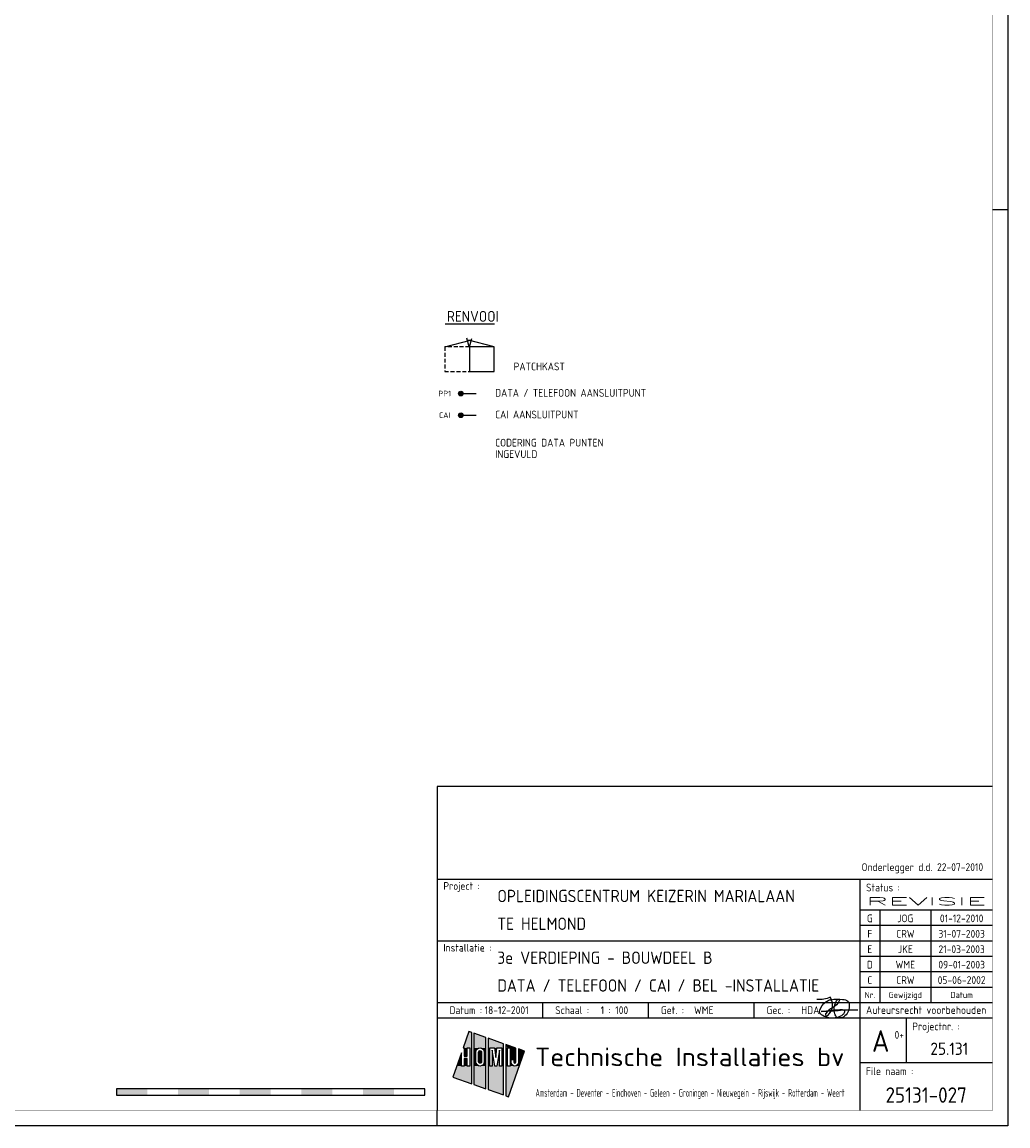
# Model space of a CAD drawing. Header units: millimetres. Extents: x 94282 to 245614, y 190 to 84290.
# Tile 13 of 18: x 213658 to 245614, y 190 to 35958. Entities that reach past the tile are written whole.
import ezdxf
from ezdxf.enums import TextEntityAlignment as Align

# ---------------------------------------------------------------- set-up
doc = ezdxf.new("R2010")
doc.units = ezdxf.units.MM
doc.header["$LTSCALE"] = 100
doc.linetypes.add('HIDDEN', pattern=[9.525, 6.35, -3.175])
doc.layers.get('0').update_dxf_attribs({"linetype": 'CONTINUOUS'})
for name, color, linetype in [('02-61-50-lijn050', 90, 'CONTINUOUS'), ('EB6431--_ATTRIB', 2, 'CONTINUOUS'), ('EB6441--_ATTRIB', 2, 'CONTINUOUS'), ('EL6431--_CCTV', 3, 'CONTINUOUS'), ('LIJN025', 10, 'CONTINUOUS'), ('LIJN035', 50, 'CONTINUOUS'), ('LIJN050', 90, 'CONTINUOUS'), ('SCHAALBALK', 10, 'CONTINUOUS'), ('TEKST18', 210, 'CONTINUOUS'), ('TEKST25', 10, 'CONTINUOUS'), ('TEKST35', 50, 'CONTINUOUS'), ('TEKST50', 90, 'CONTINUOUS'), ('TEKST70', 130, 'CONTINUOUS')]:
    doc.layers.add(name, color=color, linetype=linetype)
doc.styles.add('1_8', font='ISO', dxfattribs={"height": 1.8})
doc.styles.add('HELV', font='ISO.SHX')
doc.styles.add('ISO', font='ISO.SHX')
doc.styles.add('MAATVOERING', font='iso.shx')
doc.styles.add('ROMAND', font='romand')
doc.styles.get("Standard").update_dxf_attribs({"font": 'iso.shx'})

# ---------------------------------------------------------------- blocks, each defined once
blk = doc.blocks.new('A0-GE')
at = {"layer": 'LIJN025'}
for p, q in [((1495, 297), (1500, 297)), ((1315, 80), (1495, 80)), ((1452, 80), (1452, 5)), ((1452, 70), (1495, 70)), ((1458.5, 70), (1458.5, 40)), ((1475, 70), (1475, 40)), ((1452, 65), (1495, 65)), ((1315, 60), (1452, 60)), ((1452, 60), (1495, 60)), ((1452, 55), (1495, 55)), ((1452, 50), (1495, 50)), ((1452, 45), (1495, 45)), ((1315, 40), (1495, 40)), ((1349.25, 35), (1349.25, 40)), ((1383.5, 35), (1383.5, 40)), ((1417.75, 35), (1417.75, 40)), ((1315, 35), (1495, 35)), ((1467, 35), (1467, 20.5)), ((1325.28, 30.55), (1323.44, 25.28)), ((1326.23, 30.22), (1325.28, 30.55)), ((1326.23, 13.64), (1326.23, 30.22)), ((1330.81, 28.62), (1326.85, 30)), ((1326.85, 30), (1326.85, 13.42)), ((1330.81, 12.03), (1330.81, 28.62)), ((1323.44, 25.28), (1323.78, 25.28)), ((1323.78, 25.28), (1323.78, 22.62)), ((1324.68, 25.28), (1325.58, 25.28)), ((1324.68, 22.62), (1324.68, 25.28)), ((1325.58, 25.28), (1325.58, 19.41)), ((1327.9, 24.86), (1328.35, 25.18)), ((1328.35, 25.18), (1328.88, 25.28)), ((1328.88, 25.28), (1329.41, 25.18)), ((1329.41, 25.18), (1329.85, 24.88)), ((1336.53, 26.61), (1331.49, 28.38)), ((1331.49, 28.38), (1331.49, 11.8)), ((1332.1, 19.41), (1332.1, 25.28)), ((1332.1, 25.28), (1333.62, 25.28)), ((1333.62, 25.28), (1334, 22.14)), ((1334, 22.14), (1334.38, 25.28)), ((1334.38, 25.28), (1335.92, 25.28)), ((1335.92, 25.28), (1335.92, 19.41)), ((1336.53, 10.03), (1336.53, 26.61)), ((1340.46, 25.24), (1337.21, 26.37)), ((1337.21, 26.37), (1337.21, 9.79)), ((1337.81, 19.41), (1337.81, 25.28)), ((1337.81, 25.28), (1338.69, 25.28)), ((1338.69, 25.28), (1338.69, 19.41)), ((1340.46, 20.62), (1340.46, 25.24)), ((1322.88, 23.67), (1320.11, 15.78)), ((1322.88, 19.41), (1322.88, 23.67)), ((1323.78, 22.62), (1324.68, 22.62)), ((1324.68, 21.86), (1323.78, 21.86)), ((1323.78, 21.86), (1323.78, 19.41)), ((1324.68, 19.41), (1324.68, 21.86)), ((1327.51, 23.91), (1327.61, 24.43)), ((1327.51, 20.8), (1327.51, 23.91)), ((1327.61, 24.43), (1327.9, 24.86)), ((1328.39, 23.89), (1328.46, 24.14)), ((1328.39, 20.81), (1328.39, 23.89)), ((1328.46, 24.14), (1328.63, 24.32)), ((1328.63, 24.32), (1328.89, 24.39)), ((1328.89, 24.39), (1329.13, 24.32)), ((1329.13, 24.32), (1329.31, 24.14)), ((1329.31, 24.14), (1329.38, 23.89)), ((1329.38, 23.89), (1329.38, 20.81)), ((1329.85, 24.88), (1330.14, 24.45)), ((1330.14, 24.45), (1330.25, 23.91)), ((1330.25, 23.91), (1330.25, 20.8)), ((1333.72, 19.41), (1332.87, 24.56)), ((1332.87, 24.56), (1332.87, 19.41)), ((1335.15, 24.56), (1334.29, 19.41)), ((1335.15, 19.41), (1335.15, 24.56)), ((1338.14, 9.47), (1343.31, 24.24)), ((1339.02, 20.61), (1339.02, 21.54)), ((1339.02, 21.54), (1339.88, 21.54)), ((1339.88, 21.54), (1339.88, 20.62)), ((1343.31, 24.24), (1341.31, 24.94)), ((1341.31, 24.94), (1341.31, 20.61)), ((1323.78, 19.41), (1322.88, 19.41)), ((1325.58, 19.41), (1324.68, 19.41)), ((1327.61, 20.28), (1327.51, 20.8)), ((1327.91, 19.82), (1327.61, 20.28)), ((1328.37, 19.52), (1327.91, 19.82)), ((1328.91, 19.41), (1328.37, 19.52)), ((1328.45, 20.57), (1328.39, 20.81)), ((1328.64, 20.38), (1328.45, 20.57)), ((1328.89, 20.32), (1328.64, 20.38)), ((1329.14, 20.38), (1328.89, 20.32)), ((1329.43, 19.53), (1328.91, 19.41)), ((1329.32, 20.56), (1329.14, 20.38)), ((1329.38, 20.81), (1329.32, 20.56)), ((1329.86, 19.83), (1329.43, 19.53)), ((1330.15, 20.26), (1329.86, 19.83)), ((1330.25, 20.8), (1330.15, 20.26)), ((1332.87, 19.41), (1332.1, 19.41)), ((1334.29, 19.41), (1333.72, 19.41)), ((1335.92, 19.41), (1335.15, 19.41)), ((1338.69, 19.41), (1337.81, 19.41)), ((1339.09, 20.16), (1339.02, 20.61)), ((1339.34, 19.76), (1339.09, 20.16)), ((1339.7, 19.5), (1339.34, 19.76)), ((1340.16, 19.41), (1339.7, 19.5)), ((1339.88, 20.62), (1339.97, 20.41)), ((1339.97, 20.41), (1340.17, 20.33)), ((1340.61, 19.5), (1340.16, 19.41)), ((1340.17, 20.33), (1340.37, 20.41)), ((1340.37, 20.41), (1340.46, 20.62)), ((1340.99, 19.77), (1340.61, 19.5)), ((1341.24, 20.17), (1340.99, 19.77)), ((1341.31, 20.61), (1341.24, 20.17)), ((1452, 20.5), (1495, 20.5)), ((1320.11, 15.78), (1326.23, 13.64)), ((1326.85, 13.42), (1330.81, 12.03)), ((1331.49, 11.8), (1336.53, 10.03)), ((1337.21, 9.79), (1338.14, 9.47)), ((1315, 0), (1315, 5))]:
    blk.add_line(p, q, dxfattribs=at)
blk.add_lwpolyline([(1500, 841), (1500, 0), (311, 0), (311, 841)], close=True, dxfattribs=at)
for points in [[(1323.44, 25.28), (1325.28, 30.55), (1326.23, 25.28), (1326.23, 30.22)], [(1326.85, 25.28), (1326.85, 30), (1330.81, 25.28), (1330.81, 28.62)], [(1323.78, 22.62), (1323.78, 25.28), (1324.68, 22.62), (1324.68, 25.28)], [(1325.58, 19.41), (1325.58, 25.28), (1326.23, 19.41), (1326.23, 25.28)], [(1326.85, 23.91), (1326.85, 25.28), (1327.51, 23.91), (1327.61, 24.43)], [(1327.61, 24.43), (1326.85, 25.28), (1327.9, 24.86), (1326.85, 25.28)], [(1327.9, 24.86), (1326.85, 25.28), (1328.35, 25.18), (1326.85, 25.28)], [(1328.35, 25.18), (1326.85, 25.28), (1328.88, 25.28), (1326.85, 25.28)], [(1329.41, 25.18), (1328.88, 25.28), (1329.41, 25.18), (1330.81, 25.28)], [(1329.85, 24.88), (1329.41, 25.18), (1329.85, 24.88), (1330.81, 25.28)], [(1330.14, 24.45), (1329.85, 24.88), (1330.14, 24.45), (1330.81, 25.28)], [(1330.25, 23.91), (1330.14, 24.45), (1330.81, 23.91), (1330.81, 25.28)], [(1331.49, 25.28), (1331.49, 28.38), (1336.53, 25.28), (1336.53, 26.61)], [(1331.49, 19.41), (1331.49, 25.28), (1332.1, 19.41), (1332.1, 25.28)], [(1334, 22.14), (1333.62, 25.28), (1334, 22.14), (1334.38, 25.28)], [(1335.92, 19.41), (1335.92, 25.28), (1336.53, 19.41), (1336.53, 25.28)], [(1337.21, 19.41), (1337.21, 26.37), (1337.81, 19.41), (1337.81, 25.28)], [(1337.81, 25.28), (1337.21, 26.37), (1338.69, 25.28), (1337.21, 26.37)], [(1338.69, 25.28), (1337.21, 26.37), (1340.46, 25.24), (1337.21, 26.37)], [(1338.69, 25.24), (1338.69, 25.28), (1340.46, 25.24)], [(1338.69, 21.54), (1338.69, 25.24), (1340.46, 21.54), (1340.46, 25.24)], [(1321.39, 19.41), (1322.88, 23.67), (1322.88, 19.41), (1322.88, 23.67)], [(1323.78, 19.41), (1323.78, 21.86), (1324.68, 19.41), (1324.68, 21.86)], [(1326.85, 20.8), (1326.85, 23.91), (1327.51, 20.8), (1327.51, 23.91)], [(1328.39, 23.89), (1328.46, 24.14), (1329.38, 23.89), (1329.31, 24.14)], [(1328.39, 20.81), (1328.39, 23.89), (1329.38, 20.81), (1329.38, 23.89)], [(1328.46, 24.14), (1328.63, 24.32), (1329.31, 24.14), (1329.13, 24.32)], [(1328.63, 24.32), (1328.89, 24.39), (1329.13, 24.32), (1328.89, 24.39)], [(1330.25, 20.8), (1330.25, 23.91), (1330.81, 20.8), (1330.81, 23.91)], [(1332.87, 19.41), (1332.87, 24.56), (1333.72, 19.41), (1332.87, 24.56)], [(1334.29, 19.41), (1335.15, 24.56), (1335.15, 19.41), (1335.15, 24.56)], [(1338.69, 19.41), (1338.69, 21.54), (1339.02, 20.61), (1339.02, 21.54)], [(1339.02, 20.61), (1339.02, 21.54), (1339.09, 20.16), (1339.02, 20.61)], [(1339.88, 20.62), (1339.88, 21.54), (1339.97, 20.41), (1339.88, 21.54)], [(1339.97, 20.41), (1339.88, 21.54), (1340.17, 20.33), (1339.88, 21.54)], [(1340.17, 20.33), (1339.88, 21.54), (1340.37, 20.41), (1339.88, 21.54)], [(1340.37, 20.41), (1339.88, 21.54), (1340.46, 20.62), (1339.88, 21.54)], [(1340.46, 20.62), (1339.88, 21.54), (1340.46, 20.62), (1340.46, 21.54)], [(1341.31, 20.61), (1341.31, 24.94), (1342.04, 20.61), (1343.31, 24.24)], [(1320.11, 15.78), (1321.39, 19.41), (1326.23, 13.64), (1326.23, 19.41)], [(1326.85, 19.41), (1326.85, 20.8), (1326.85, 19.41), (1327.51, 20.8)], [(1326.85, 19.41), (1327.51, 20.8), (1326.85, 19.41), (1327.61, 20.28)], [(1326.85, 19.41), (1327.61, 20.28), (1326.85, 19.41), (1327.91, 19.82)], [(1326.85, 19.41), (1327.91, 19.82), (1326.85, 19.41), (1328.37, 19.52)], [(1326.85, 19.41), (1328.37, 19.52), (1326.85, 19.41), (1328.91, 19.41)], [(1326.85, 13.42), (1326.85, 19.41), (1330.81, 12.03), (1330.81, 19.41)], [(1328.45, 20.57), (1328.39, 20.81), (1329.32, 20.56), (1329.38, 20.81)], [(1328.64, 20.38), (1328.45, 20.57), (1329.14, 20.38), (1329.32, 20.56)], [(1328.89, 20.32), (1328.64, 20.38), (1328.89, 20.32), (1329.14, 20.38)], [(1328.91, 19.41), (1329.43, 19.53), (1328.91, 19.41), (1330.81, 19.41)], [(1329.43, 19.53), (1329.86, 19.83), (1329.43, 19.53), (1330.81, 19.41)], [(1329.86, 19.83), (1330.15, 20.26), (1329.86, 19.83), (1330.81, 19.41)], [(1330.81, 19.41), (1330.15, 20.26), (1330.81, 20.8), (1330.25, 20.8)], [(1331.49, 11.8), (1331.49, 19.41), (1336.53, 10.03), (1336.53, 19.41)], [(1337.21, 9.79), (1337.21, 19.41), (1338.14, 9.47), (1341.62, 19.41)], [(1338.69, 19.41), (1339.02, 20.61), (1338.69, 19.41), (1339.09, 20.16)], [(1338.69, 19.41), (1339.09, 20.16), (1338.69, 19.41), (1339.34, 19.76)], [(1338.69, 19.41), (1339.34, 19.76), (1338.69, 19.41), (1339.7, 19.5)], [(1338.69, 19.41), (1339.7, 19.5), (1338.69, 19.41), (1340.16, 19.41)], [(1340.16, 19.41), (1341.62, 19.41), (1340.61, 19.5), (1341.62, 19.41)], [(1341.62, 19.41), (1340.61, 19.5), (1341.62, 19.41), (1340.99, 19.77)], [(1341.62, 19.41), (1340.99, 19.77), (1342.04, 20.61), (1341.24, 20.17)], [(1341.24, 20.17), (1341.31, 20.61), (1341.24, 20.17), (1342.04, 20.61)]]:
    blk.add_solid(points, dxfattribs=at)
at = {"layer": 'LIJN050'}
for p, q in [((1495, 110), (1315, 110)), ((1315, 110), (1315, 5))]:
    blk.add_line(p, q, dxfattribs=at)
at = {"layer": 'LIJN050', "const_width": 0.2}
blk.add_lwpolyline([(1495, 836), (336, 836), (336, 5), (1495, 5)], close=True, dxfattribs=at)
at = {"layer": 'SCHAALBALK'}
for p, q in [((1211, 12), (1211, 10)), ((1311, 12), (1211, 12)), ((1311, 10), (1311, 12)), ((1211, 10), (1311, 10))]:
    blk.add_line(p, q, dxfattribs=at)
for points in [[(1211, 10), (1211, 12), (1221, 10), (1221, 12)], [(1231, 10), (1231, 12), (1241, 10), (1241, 12)], [(1251, 10), (1251, 12), (1261, 10), (1261, 12)], [(1271, 10), (1271, 12), (1281, 10), (1281, 12)], [(1291, 10), (1291, 12), (1301, 10), (1301, 12)]]:
    blk.add_solid(points, dxfattribs=at)
at = {"layer": 'TEKST18', "style": 'ISO'}
for s, p in [('Nr.', (1455.25, 41.43)), ('Gewijzigd', (1466.75, 41.43)), ('Datum', (1485, 41.43))]:
    blk.add_text(s, height=2, dxfattribs=at).set_placement(p, align=Align.CENTER)
at = {"layer": 'TEKST18', "style": 'ISO', "width": 0.67468}
blk.add_text('Amsterdam - Deventer - Eindhoven - Geleen - Groningen - Nieuwegein - Rijswijk - Rotterdam - Weert', height=2.5, dxfattribs=at).set_placement((1346.88, 9.47), (1447, 9.47), align=Align.FIT)
at = {"layer": 'TEKST25', "style": 'ISO'}
for s, p in [('Project :', (1317, 76.5)), ('Status :', (1454, 76)), ('Installatie :', (1317, 56.5)), ('Datum :', (1319, 36.25)), ('Schaal :', (1353.25, 36.25)), ('Get. :', (1387.5, 36.25)), ('Gec. :', (1421.75, 36.25)), ('Projectnr. :', (1469, 31)), ('File naam :', (1454, 16.5))]:
    blk.add_text(s, height=2.5, dxfattribs=at).set_placement(p)
at = {"layer": 'TEKST25', "style": 'ISO', "width": 1.015814}
blk.add_text('Auteursrecht voorbehouden', height=2.5, dxfattribs=at).set_placement((1454, 36.3), (1493, 36.3), align=Align.FIT)
at = {"layer": 'TEKST25', "style": 'ROMAND', "width": 2.899115}
blk.add_attdef('STATUS', text='', height=2.5, dxfattribs=at).set_placement((1454, 71.5), (1493, 71.5), align=Align.FIT)
at = {"layer": 'TEKST25', "style": 'ISO'}
for tag, p in [('E', (1455.25, 66)), ('NAAM-E', (1466.75, 66)), ('DATUM-E', (1485, 66)), ('D', (1455.25, 61)), ('NAAM-D', (1466.75, 61)), ('DATUM-D', (1485, 61)), ('C', (1455.25, 56)), ('NAAM-C', (1466.75, 56)), ('DATUM-C', (1485, 56)), ('B', (1455.25, 51)), ('NAAM-B', (1466.75, 51)), ('DATUM-B', (1485, 51)), ('A', (1455.25, 46)), ('NAAM-A', (1466.75, 46)), ('DATUM-A', (1485, 46))]:
    blk.add_attdef(tag, text='', height=2.5, dxfattribs=at).set_placement(p, align=Align.CENTER)
for tag, p in [('DATUM', (1332.75, 36.25)), ('SCHAAL', (1368, 36.25)), ('GETEKEND', (1398.25, 36.25)), ('GECONTOL.', (1433, 36.25)), ('FORMAAT', (1463.25, 28.25))]:
    blk.add_attdef(tag, p, '', height=2.5, dxfattribs=at)
at = {"layer": 'TEKST35', "style": 'ISO'}
for tag, p in [('PROJECT', (1334.5, 72.5)), ('PLAATS', (1334.5, 63.5)), ('INSTALLATIE-REGEL1', (1334.5, 52.5)), ('INSTALLATIE-REGEL2', (1334.5, 43.5))]:
    blk.add_attdef(tag, p, '', height=4, dxfattribs=at)
blk.add_attdef('PROJ.NR.', text='', height=4, dxfattribs=at).set_placement((1481, 23), align=Align.CENTER)
at = {"layer": 'TEKST50', "style": 'HELV', "width": 1.169753}
blk.add_text('Technische Installaties bv', height=6, dxfattribs=at).set_placement((1346.72, 19.36), (1446.99, 19.36), align=Align.FIT)
at = {"layer": 'TEKST50', "style": 'ISO'}
blk.add_attdef('FILE-NAAM', text='', height=5, dxfattribs=at).set_placement((1473.5, 7.5), align=Align.CENTER)
at = {"layer": 'TEKST70', "style": 'HELV'}
blk.add_text('A', height=7, dxfattribs=at).set_placement((1458.75, 24), align=Align.CENTER)
blk = doc.blocks.new('PRHDA')
at = {"layer": '02-61-50-lijn050', "color": 50, "linetype": 'ByBlock', "flags": 128}
blk.add_lwpolyline([(-70, 246, 0.043806), (-705, 234, -0.031193), (-1253, 209), (-809, 257, 0.003454), (-595, 274, -0.231177), (-497, 236, -0.175519), (-494, 194, -0.153375), (-552, 106, -0.056813), (-651, 43, -0.100205), (-852, -8, -0.16296), (-1242, 100, -0.379529), (-1301, 251, -0.14016), (-1100, 518, -0.143334), (-940, 590, -0.06258), (-558, 601, -0.12688), (-385, 542, -0.169413), (-357, 496, -0.095564), (-353, 276, -0.080055), (-384, 187, -0.126486), (-523, 35, -0.214891), (-713, 6, -0.203106), (-762, 34, -0.121177), (-821, 172, -0.121604), (-801, 453, -0.010614), (-783, 511, -0.021915), (-760, 562, -0.15615), (-707, 606, -0.050224), (-686, 611, -0.295436), (-670, 603, -0.250173), (-667, 558, -0.167384), (-891, 324, 0.121525), (-1106, 142, 0.14194), (-1116, 115, 0.153562), (-1114, 98, 0.520832), (-1040, 81, 0.362036), (-958, 675, -0.145439), (-1391, 601)], format="xyb", dxfattribs=at)
blk = doc.blocks.new('ES4X2')
for p, q in [((-0.45, 1.4), (-0.45, 2.6)), ((-0.15, 1.27), (-0.15, 2.73)), ((0, 1.25), (0, -3)), ((0.15, 1.27), (0.15, 2.73)), ((0.45, 1.4), (0.45, 2.6))]:
    blk.add_line(p, q)
blk.add_circle((0, 2), 0.75)
at = {"style": '1_8', "flags": 8}
for tag, p in [('NUMMER', (1.25, 3.5)), ('CODE', (-1.25, 3.5))]:
    blk.add_attdef(tag, text='', height=1.8, rotation=90, dxfattribs=at).set_placement(p, align=Align.MIDDLE_LEFT)
blk.add_attdef('M_CODE', text='', height=1.8, dxfattribs=at).set_placement((0, 0), align=Align.MIDDLE_CENTER)

msp = doc.modelspace()

# ---------------------------------------------------------------- linework, layer by layer
at = {"layer": 'LIJN025'}
msp.add_line((227373, 26175), (228975, 26175), dxfattribs=at)
at = {"layer": 'LIJN035', "color": 10}
for p, q in [((227359, 25430), (228189, 25650)), ((228149, 25430), (228079, 25720)), ((228959, 25430), (228129, 25650)), ((228159, 25430), (228239, 25710)), ((228959, 25430), (228159, 25430)), ((228159, 25430), (228159, 24630)), ((228959, 24630), (228959, 25430)), ((228159, 24630), (228959, 24630))]:
    msp.add_line(p, q, dxfattribs=at)
at = {"layer": 'LIJN035', "color": 10, "linetype": 'HIDDEN', "ltscale": 0.2}
for p, q in [((228159, 25430), (227359, 25430)), ((227359, 25430), (227359, 24630)), ((227359, 24630), (228159, 24630))]:
    msp.add_line(p, q, dxfattribs=at)

# ---------------------------------------------------------------- block references
ref = msp.add_blockref('A0-GE', (95614, 190), dxfattribs=dict(xscale=100, yscale=100, zscale=100))
ref.add_attrib('PROJECT', 'OPLEIDINGSCENTRUM KEIZERIN MARIALAAN', (229064, 7440), dxfattribs={"layer": 'TEKST35', "height": 400, "style": 'ISO'})
ref.add_attrib('PLAATS', 'TE HELMOND', (229064, 6540), dxfattribs={"layer": 'TEKST35', "height": 400, "style": 'ISO'})
ref.add_attrib('INSTALLATIE-REGEL1', '3e VERDIEPING - BOUWDEEL B', (229064, 5440), dxfattribs={"layer": 'TEKST35', "height": 400, "style": 'ISO'})
ref.add_attrib('INSTALLATIE-REGEL2', 'DATA / TELEFOON / CAI / BEL -INSTALLATIE', (229064, 4540), dxfattribs={"layer": 'TEKST35', "height": 400, "style": 'ISO'})
ref.add_attrib('PROJ.NR.', '25.131', dxfattribs={"layer": 'TEKST35', "height": 400, "style": 'ISO'}).set_placement((243714, 2490), align=Align.CENTER)
ref.add_attrib('FILE-NAAM', '25131-027', dxfattribs={"layer": 'TEKST50', "height": 500, "style": 'ISO'}).set_placement((242964, 940), align=Align.CENTER)
ref.add_attrib('DATUM', '18-12-2001', (228651, 3815), dxfattribs={"layer": 'TEKST25', "height": 250, "style": 'ISO'})
ref.add_attrib('SCHAAL', '1 : 100', (232414, 3815), dxfattribs={"layer": 'TEKST25', "height": 250, "style": 'ISO'})
ref.add_attrib('GETEKEND', 'WME', (235439, 3815), dxfattribs={"layer": 'TEKST25', "height": 250, "style": 'ISO'})
ref.add_attrib('GECONTOL.', 'HDA', (238914, 3815), dxfattribs={"layer": 'TEKST25', "height": 250, "style": 'ISO'})
ref.add_attrib('STATUS', 'REVISIE', dxfattribs={"layer": 'TEKST25', "height": 250, "style": 'ROMAND', "width": 2.899115}).set_placement((241014, 7340), (244914, 7340), align=Align.FIT)
ref.add_attrib('FORMAAT', '0+', (241939, 3015), dxfattribs={"layer": 'TEKST25', "height": 250, "style": 'ISO'})
ref.add_attrib('A', 'C', dxfattribs={"layer": 'TEKST25', "height": 250, "style": 'ISO'}).set_placement((241139, 4790), align=Align.CENTER)
ref.add_attrib('NAAM-A', 'CRW', dxfattribs={"layer": 'TEKST25', "height": 250, "style": 'ISO'}).set_placement((242289, 4790), align=Align.CENTER)
ref.add_attrib('DATUM-A', '05-06-2002', dxfattribs={"layer": 'TEKST25', "height": 250, "style": 'ISO'}).set_placement((244114, 4790), align=Align.CENTER)
ref.add_attrib('B', 'D', dxfattribs={"layer": 'TEKST25', "height": 250, "style": 'ISO'}).set_placement((241139, 5290), align=Align.CENTER)
ref.add_attrib('NAAM-B', 'WME', dxfattribs={"layer": 'TEKST25', "height": 250, "style": 'ISO'}).set_placement((242289, 5290), align=Align.CENTER)
ref.add_attrib('DATUM-B', '09-01-2003', dxfattribs={"layer": 'TEKST25', "height": 250, "style": 'ISO'}).set_placement((244114, 5290), align=Align.CENTER)
ref.add_attrib('C', 'E', dxfattribs={"layer": 'TEKST25', "height": 250, "style": 'ISO'}).set_placement((241139, 5790), align=Align.CENTER)
ref.add_attrib('NAAM-C', 'JKE', dxfattribs={"layer": 'TEKST25', "height": 250, "style": 'ISO'}).set_placement((242289, 5790), align=Align.CENTER)
ref.add_attrib('DATUM-C', '21-03-2003', dxfattribs={"layer": 'TEKST25', "height": 250, "style": 'ISO'}).set_placement((244114, 5790), align=Align.CENTER)
ref.add_attrib('D', 'F', dxfattribs={"layer": 'TEKST25', "height": 250, "style": 'ISO'}).set_placement((241139, 6290), align=Align.CENTER)
ref.add_attrib('NAAM-D', 'CRW', dxfattribs={"layer": 'TEKST25', "height": 250, "style": 'ISO'}).set_placement((242289, 6290), align=Align.CENTER)
ref.add_attrib('DATUM-D', '31-07-2003', dxfattribs={"layer": 'TEKST25', "height": 250, "style": 'ISO'}).set_placement((244114, 6290), align=Align.CENTER)
ref.add_attrib('E', 'G', dxfattribs={"layer": 'TEKST25', "height": 250, "style": 'ISO'}).set_placement((241139, 6790), align=Align.CENTER)
ref.add_attrib('NAAM-E', 'JOG', dxfattribs={"layer": 'TEKST25', "height": 250, "style": 'ISO'}).set_placement((242289, 6790), align=Align.CENTER)
ref.add_attrib('DATUM-E', '01-12-2010', dxfattribs={"layer": 'TEKST25', "height": 250, "style": 'ISO'}).set_placement((244114, 6790), align=Align.CENTER)
at = {"layer": 'EB6441--_ATTRIB'}
msp.add_blockref('PRHDA', (240814, 3690), dxfattribs=at)
at = {"layer": 'EL6431--_CCTV'}
ref = msp.add_blockref('ES4X2', (228080, 23920, 1050), dxfattribs=dict(at, xscale=100, yscale=100, zscale=100, rotation=90))
ref.add_attrib('CODE', 'PP1', dxfattribs={"layer": 'EB6431--_ATTRIB', "color": 1, "height": 180, "style": '1_8', "flags": 8}).set_placement((227357, 23922, 1050), align=Align.MIDDLE_CENTER)
ref = msp.add_blockref('ES4X2', (228080, 23217, 1050), dxfattribs=dict(at, xscale=100, yscale=100, zscale=100, rotation=90))
ref.add_attrib('CODE', 'CAI', dxfattribs={"layer": 'EB6431--_ATTRIB', "color": 1, "height": 180, "style": '1_8', "flags": 8}).set_placement((227357, 23219, 1050), align=Align.MIDDLE_CENTER)

# ---------------------------------------------------------------- texts
at = {"layer": 'TEKST25'}
for s, p in [('PATCHKAST', (229593, 24674)), ('DATA / TELEFOON AANSLUITPUNT', (228991, 23817)), ('CAI AANSLUITPUNT', (228991, 23117)), ('CODERING DATA PUNTEN', (228991, 22204)), ('INGEVULD', (228991, 21835))]:
    msp.add_text(s, height=250, dxfattribs=at).set_placement(p)
at = {"layer": 'TEKST25', "style": 'MAATVOERING'}
msp.add_text('Onderlegger d.d. 22-07-2010', height=250, dxfattribs=at).set_placement((240870, 8450))
at = {"layer": 'TEKST35'}
msp.add_text('RENVOOI', height=350, dxfattribs=at).set_placement((227426, 26247))

doc.saveas('drawing.dxf')
